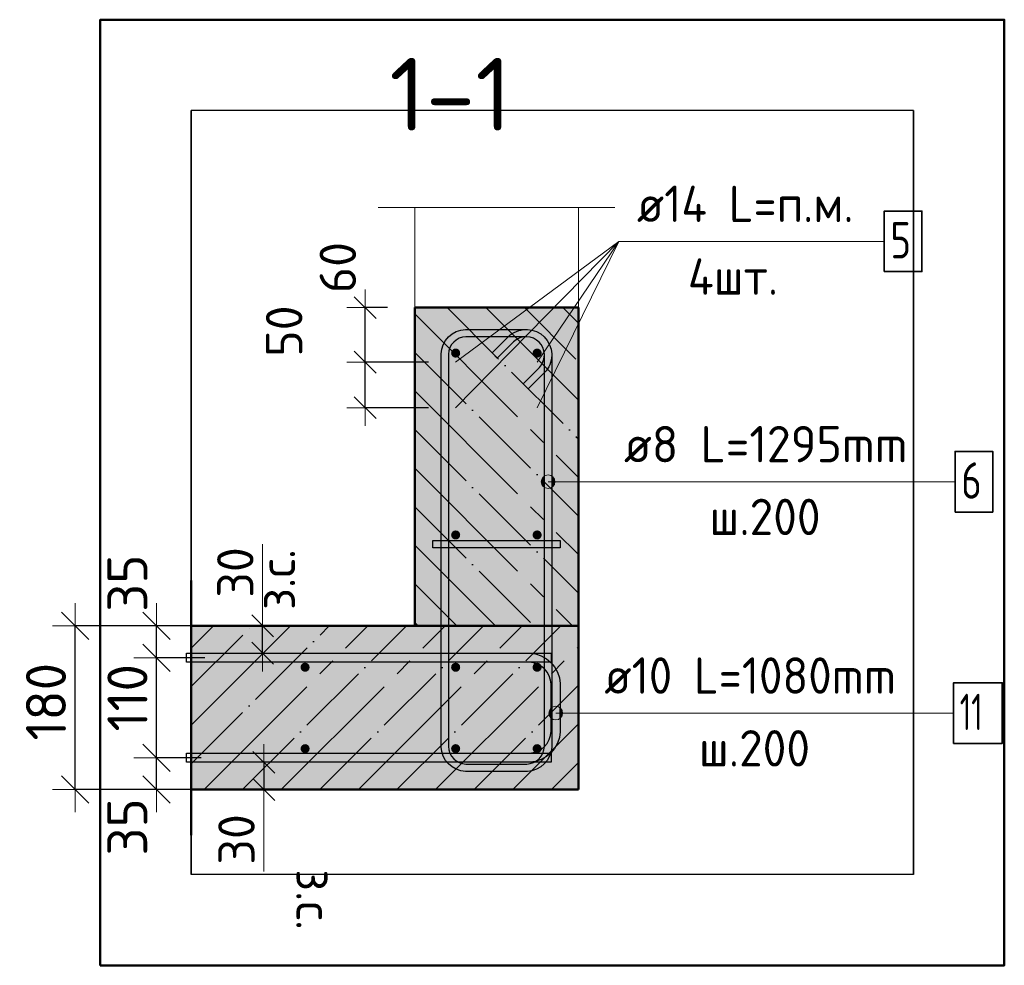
# Model space of a CAD drawing. Header units: millimetres. Extents: x -19950 to 69837, y -2757 to 40090.
# Tile 113 of 136: x 43714 to 44796, y 27943 to 28983. Entities that reach past the tile are written whole.
import ezdxf

# ---------------------------------------------------------------- set-up
doc = ezdxf.new("R2010")
doc.units = ezdxf.units.MM
doc.header["$PDMODE"] = 65
doc.linetypes.add('______11', pattern=[100, 80, -10, 0, -10])
doc.linetypes.add('______5', pattern=[220, 160, -20, 20, -20])
for name, color, linetype, lineweight in [('Standard', 7, 'Continuous', 25), ('Арм.стержн. Арматура края', 96, 'Continuous', 35), ('Арм.стержн. вертикальными 1', 22, 'Continuous', 35), ('Арм.стержн. Доп. арматура', 180, 'Continuous', 35), ('Арм.стержн. Хомут', 240, 'Continuous', 35), ('Арм.стержн.горизонт. 1', 180, 'Continuous', 35), ('Размерная линия_ общее', 7, 'Continuous', 13), ('Размерная линия_ общее_1', 7, 'Continuous', 13)]:
    doc.layers.add(name, color=color, linetype=linetype, lineweight=lineweight)
doc.layers.add('Арм.стержн.Стяжки', color=7, linetype='Continuous', lineweight=35, true_color=0x501e0f)
doc.styles.add('ISOCPEUR', font='ISOCPEUR')
doc.dimstyles.new('DIMSTYLE_18', dxfattribs={"dimtxt": 40, "dimasz": 40, "dimexe": 0, "dimexo": 0, "dimgap": 20, "dimtad": 2, "dimdec": 0, "dimrnd": 5, "dimzin": 12, "dimdsep": 46, "dimtxsty": 'ISOCPEUR', "dimblk1": 'ALL_ML_STRICH', "dimblk2": 'ALL_ML_STRICH', "dimsah": 1, "dimcen": 0, "dimclrd": 7, "dimclre": 256, "dimclrt": 7, "dimadec": 0, "dimazin": 0, "dimtfac": 1, "dimtdec": 0, "dimtix": 1, "dimtmove": 2, "dimatfit": 3, "dimfxl": 0, "dimtvp": 1.2, "dimtzin": 0, "dimlwd": 0, "dimlwe": -3, "dimarcsym": 0})
doc.dimstyles.new('DIMSTYLE_19', dxfattribs={"dimtxt": 40, "dimasz": 40, "dimexe": 0, "dimexo": 0, "dimgap": 20, "dimtad": 2, "dimdec": 0, "dimrnd": 5, "dimzin": 12, "dimdsep": 46, "dimtxsty": 'ISOCPEUR', "dimblk1": 'ALL_ML_STRICH', "dimblk2": 'ALL_ML_STRICH', "dimsah": 1, "dimcen": 0, "dimclrd": 7, "dimclre": 256, "dimclrt": 7, "dimadec": 0, "dimazin": 0, "dimtfac": 1, "dimtdec": 0, "dimtix": 1, "dimtmove": 2, "dimatfit": 3, "dimfxl": 0, "dimtvp": 1.2, "dimtzin": 0, "dimlwd": 0, "dimlwe": -3, "dimarcsym": 0})
doc.dimstyles.new('DIMSTYLE_3', dxfattribs={"dimtxt": 40, "dimasz": 40, "dimexe": 0, "dimexo": 0.001, "dimgap": 20, "dimtad": 2, "dimdec": 0, "dimrnd": 5, "dimzin": 12, "dimdsep": 46, "dimtxsty": 'ISOCPEUR', "dimblk1": 'ALL_ML_STRICH', "dimblk2": 'ALL_ML_STRICH', "dimsah": 1, "dimcen": 0, "dimse1": 1, "dimse2": 1, "dimclrd": 7, "dimclre": 256, "dimclrt": 7, "dimadec": 0, "dimazin": 0, "dimtfac": 1, "dimtdec": 0, "dimtix": 1, "dimtmove": 2, "dimatfit": 3, "dimfxl": 0, "dimtvp": 1.2, "dimtzin": 0, "dimlwd": 0, "dimlwe": -3, "dimarcsym": 0})
doc.dimstyles.new('DIMSTYLE_5', dxfattribs={"dimtxt": 44, "dimasz": 50, "dimexe": 0, "dimexo": 0, "dimgap": 22, "dimtad": 2, "dimdec": 0, "dimrnd": 5, "dimzin": 12, "dimdsep": 46, "dimtxsty": 'ISOCPEUR', "dimblk1": 'ALL_ML_STRICH', "dimblk2": 'ALL_ML_STRICH', "dimsah": 1, "dimcen": 0, "dimclrd": 7, "dimclre": 256, "dimclrt": 7, "dimadec": 0, "dimazin": 0, "dimtfac": 1, "dimtdec": 0, "dimtix": 1, "dimtmove": 2, "dimatfit": 3, "dimfxl": 0, "dimtvp": 1.2, "dimtzin": 0, "dimlwd": 0, "dimlwe": -3, "dimarcsym": 0})
doc.dimstyles.new('DIMSTYLE_7', dxfattribs={"dimtxt": 44, "dimasz": 50, "dimexe": 0, "dimexo": 0, "dimgap": 22, "dimtad": 2, "dimdec": 0, "dimrnd": 5, "dimzin": 12, "dimdsep": 46, "dimtxsty": 'ISOCPEUR', "dimblk1": 'ALL_ML_STRICH', "dimblk2": 'ALL_ML_STRICH', "dimsah": 1, "dimcen": 0, "dimclrd": 7, "dimclre": 256, "dimclrt": 7, "dimadec": 0, "dimazin": 0, "dimtfac": 1, "dimtdec": 0, "dimtix": 1, "dimtmove": 2, "dimatfit": 3, "dimfxl": 0, "dimtzin": 0, "dimlwd": 0, "dimlwe": -3, "dimarcsym": 0})

# ---------------------------------------------------------------- blocks, each defined once
blk = doc.blocks.new('ALL_ML_STRICH')
at = {"color": 0, "linetype": 'ByBlock', "lineweight": -2}
for p, q in [((0, -0.5), (0, 0.5)), ((-0.3, -0.3), (0.3, 0.3)), ((-1, 0), (0.5, 0))]:
    blk.add_line(p, q, dxfattribs=at)
blk = doc.blocks.new('*D349')
at = {"layer": 'DEFPOINTS', "color": 7, "linetype": 'Continuous', "lineweight": 13, "transparency": 33554687}
for p in [(43933.7, 28170.9), (43864.6, 28135.9), (43951.7, 28135.9)]:
    blk.add_point(p, dxfattribs=at)
at = {"layer": 'Размерная линия_ общее', "color": 253, "linetype": 'Continuous', "lineweight": -2, "true_color": 0xa0a0a0, "transparency": 33554687}
for p, q in [((43913.7, 28170.9), (43864.6, 28170.9)), ((43931.7, 28135.9), (43864.6, 28135.9))]:
    blk.add_line(p, q, dxfattribs=at)
at = {"layer": 'Размерная линия_ общее', "color": 7, "linetype": 'Continuous', "lineweight": -2, "transparency": 33554687}
blk.add_line((43864.6, 28135.9), (43864.6, 28170.9), dxfattribs=at)
at = {"layer": 'Размерная линия_ общее', "color": 7, "linetype": 'Continuous', "lineweight": 13, "transparency": 33554687, "xscale": 50, "yscale": 50, "zscale": 50}
for p, rotation in [((43864.6, 28170.9), 90), ((43864.6, 28135.9), 270)]:
    blk.add_blockref('ALL_ML_STRICH', p, dxfattribs=dict(at, rotation=rotation))
at = {"layer": 'Размерная линия_ общее', "color": 7, "linetype": 'Continuous', "lineweight": 13, "transparency": 33554687, "insert": (43832.5, 28094.8), "char_height": 44, "width": 88, "attachment_point": 5, "rotation": 90, "style": 'ISOCPEUR'}
blk.add_mtext('\\A1;{35}', dxfattribs=at)
blk = doc.blocks.new('*D350')
at = {"layer": 'DEFPOINTS', "color": 7, "linetype": 'Continuous', "lineweight": 13, "transparency": 33554687}
for p in [(43937.8, 28280.9), (43864.6, 28170.9), (43933.7, 28170.9)]:
    blk.add_point(p, dxfattribs=at)
at = {"layer": 'Размерная линия_ общее', "color": 253, "linetype": 'Continuous', "lineweight": -2, "true_color": 0xa0a0a0, "transparency": 33554687}
for p, q in [((43917.8, 28280.9), (43864.6, 28280.9)), ((43913.7, 28170.9), (43864.6, 28170.9))]:
    blk.add_line(p, q, dxfattribs=at)
at = {"layer": 'Размерная линия_ общее', "color": 7, "linetype": 'Continuous', "lineweight": -2, "transparency": 33554687}
blk.add_line((43864.6, 28170.9), (43864.6, 28280.9), dxfattribs=at)
at = {"layer": 'Размерная линия_ общее', "color": 7, "linetype": 'Continuous', "lineweight": 13, "transparency": 33554687, "xscale": 50, "yscale": 50, "zscale": 50}
for p, rotation in [((43864.6, 28280.9), 90), ((43864.6, 28170.9), 270)]:
    blk.add_blockref('ALL_ML_STRICH', p, dxfattribs=dict(at, rotation=rotation))
at = {"layer": 'Размерная линия_ общее', "color": 7, "linetype": 'Continuous', "lineweight": 13, "transparency": 33554687, "insert": (43832.6, 28236.9), "char_height": 44, "width": 132, "attachment_point": 5, "rotation": 90, "style": 'ISOCPEUR'}
blk.add_mtext('\\A1;{110}', dxfattribs=at)
blk = doc.blocks.new('*D351')
at = {"layer": 'DEFPOINTS', "color": 7, "linetype": 'Continuous', "lineweight": 13, "transparency": 33554687}
for p in [(43943.7, 28315.9), (43864.6, 28280.9), (43937.8, 28280.9)]:
    blk.add_point(p, dxfattribs=at)
at = {"layer": 'Размерная линия_ общее', "color": 253, "linetype": 'Continuous', "lineweight": -2, "true_color": 0xa0a0a0, "transparency": 33554687}
for p, q in [((43923.7, 28315.9), (43864.6, 28315.9)), ((43917.8, 28280.9), (43864.6, 28280.9))]:
    blk.add_line(p, q, dxfattribs=at)
at = {"layer": 'Размерная линия_ общее', "color": 7, "linetype": 'Continuous', "lineweight": -2, "transparency": 33554687}
blk.add_line((43864.6, 28280.9), (43864.6, 28315.9), dxfattribs=at)
at = {"layer": 'Размерная линия_ общее', "color": 7, "linetype": 'Continuous', "lineweight": 13, "transparency": 33554687, "xscale": 50, "yscale": 50, "zscale": 50}
for p, rotation in [((43864.6, 28315.9), 90), ((43864.6, 28280.9), 270)]:
    blk.add_blockref('ALL_ML_STRICH', p, dxfattribs=dict(at, rotation=rotation))
at = {"layer": 'Размерная линия_ общее', "color": 7, "linetype": 'Continuous', "lineweight": 13, "transparency": 33554687, "insert": (43832.6, 28362.9), "char_height": 44, "width": 88, "attachment_point": 5, "rotation": 90, "style": 'ISOCPEUR'}
blk.add_mtext('\\A1;{35}', dxfattribs=at)
blk = doc.blocks.new('*D352')
at = {"layer": 'DEFPOINTS', "color": 7, "linetype": 'Continuous', "lineweight": 13, "transparency": 33554687}
for p in [(43938.2, 28315.9), (43775.1, 28135.9), (43931.7, 28135.9)]:
    blk.add_point(p, dxfattribs=at)
at = {"layer": 'Размерная линия_ общее', "color": 253, "linetype": 'Continuous', "lineweight": -2, "true_color": 0xa0a0a0, "transparency": 33554687}
for p, q in [((43918.2, 28315.9), (43775.1, 28315.9)), ((43911.7, 28135.9), (43775.1, 28135.9))]:
    blk.add_line(p, q, dxfattribs=at)
at = {"layer": 'Размерная линия_ общее', "color": 7, "linetype": 'Continuous', "lineweight": -2, "transparency": 33554687}
blk.add_line((43775.1, 28135.9), (43775.1, 28315.9), dxfattribs=at)
at = {"layer": 'Размерная линия_ общее', "color": 7, "linetype": 'Continuous', "lineweight": 13, "transparency": 33554687, "xscale": 50, "yscale": 50, "zscale": 50}
for p, rotation in [((43775.1, 28315.9), 90), ((43775.1, 28135.9), 270)]:
    blk.add_blockref('ALL_ML_STRICH', p, dxfattribs=dict(at, rotation=rotation))
at = {"layer": 'Размерная линия_ общее', "color": 7, "linetype": 'Continuous', "lineweight": 13, "transparency": 33554687, "insert": (43743.1, 28232.5), "char_height": 44, "width": 132, "attachment_point": 5, "rotation": 90, "style": 'ISOCPEUR'}
blk.add_mtext('\\A1;{180}', dxfattribs=at)
blk = doc.blocks.new('*D353')
at = {"layer": 'DEFPOINTS', "color": 7, "linetype": 'Continuous', "lineweight": 13, "transparency": 33554687}
for p in [(43973.8, 28165.9), (43982.5, 28165.9), (43973.8, 28135.9)]:
    blk.add_point(p, dxfattribs=at)
at = {"layer": 'Размерная линия_ общее_1', "color": 7, "linetype": 'Continuous', "lineweight": -2, "transparency": 33554687}
blk.add_line((43982.5, 28165.9), (43982.5, 28135.9), dxfattribs=at)
at = {"layer": 'Размерная линия_ общее_1', "color": 7, "linetype": 'Continuous', "lineweight": 13, "transparency": 33554687, "xscale": 40, "yscale": 40, "zscale": 40}
for p, rotation in [((43982.5, 28165.9), 90), ((43982.5, 28135.9), 270)]:
    blk.add_blockref('ALL_ML_STRICH', p, dxfattribs=dict(at, rotation=rotation))
at = {"layer": 'Размерная линия_ общее_1', "color": 7, "linetype": 'Continuous', "lineweight": 13, "transparency": 33554687, "insert": (43952.5, 28081.1), "char_height": 40, "width": 80, "attachment_point": 5, "rotation": 90, "style": 'ISOCPEUR'}
blk.add_mtext('\\A1;{30}', dxfattribs=at)
at = {"layer": 'Размерная линия_ общее_1', "color": 7, "linetype": 'Continuous', "lineweight": 13, "transparency": 33554687, "insert": (44058.3, 28048.3), "char_height": 40, "width": 2, "attachment_point": 1, "rotation": 270, "line_spacing_factor": 0.60241, "style": 'ISOCPEUR'}
blk.add_mtext('з.с.', dxfattribs=at)
blk = doc.blocks.new('*D354')
at = {"layer": 'DEFPOINTS', "color": 7, "linetype": 'Continuous', "lineweight": 13, "transparency": 33554687}
for p in [(43972.5, 28315.9), (43972.5, 28285.9), (43981.2, 28285.9)]:
    blk.add_point(p, dxfattribs=at)
at = {"layer": 'Размерная линия_ общее_1', "color": 7, "linetype": 'Continuous', "lineweight": -2, "transparency": 33554687}
blk.add_line((43981.2, 28285.9), (43981.2, 28315.9), dxfattribs=at)
at = {"layer": 'Размерная линия_ общее_1', "color": 7, "linetype": 'Continuous', "lineweight": 13, "transparency": 33554687, "xscale": 40, "yscale": 40, "zscale": 40}
for p, rotation in [((43981.2, 28315.9), 90), ((43981.2, 28285.9), 270)]:
    blk.add_blockref('ALL_ML_STRICH', p, dxfattribs=dict(at, rotation=rotation))
at = {"layer": 'Размерная линия_ общее_1', "color": 7, "linetype": 'Continuous', "lineweight": 13, "transparency": 33554687, "insert": (43976.9, 28333.5), "char_height": 40, "width": 2, "attachment_point": 1, "rotation": 90, "line_spacing_factor": 0.60241, "style": 'ISOCPEUR'}
blk.add_mtext('з.с.', dxfattribs=at)
at = {"layer": 'Размерная линия_ общее_1', "color": 7, "linetype": 'Continuous', "lineweight": 13, "transparency": 33554687, "insert": (43951.2, 28374.7), "char_height": 40, "width": 80, "attachment_point": 5, "rotation": 90, "style": 'ISOCPEUR'}
blk.add_mtext('\\A1;{30}', dxfattribs=at)
blk = doc.blocks.new('*D446')
at = {"layer": 'DEFPOINTS', "color": 7, "linetype": 'Continuous', "lineweight": 13, "transparency": 33554687}
for p in [(44193.4, 28605.9), (44093.9, 28555.9), (44193.4, 28555.9)]:
    blk.add_point(p, dxfattribs=at)
at = {"layer": 'Размерная линия_ общее_1', "color": 253, "linetype": 'Continuous', "lineweight": -2, "true_color": 0xa0a0a0, "transparency": 33554687}
for p, q in [((44163.4, 28605.9), (44093.9, 28605.9)), ((44163.4, 28555.9), (44093.9, 28555.9))]:
    blk.add_line(p, q, dxfattribs=at)
at = {"layer": 'Размерная линия_ общее_1', "color": 7, "linetype": 'Continuous', "lineweight": -2, "transparency": 33554687}
blk.add_line((44093.9, 28555.9), (44093.9, 28605.9), dxfattribs=at)
at = {"layer": 'Размерная линия_ общее_1', "color": 7, "linetype": 'Continuous', "lineweight": 13, "transparency": 33554687, "xscale": 40, "yscale": 40, "zscale": 40}
for p, rotation in [((44093.9, 28605.9), 90), ((44093.9, 28555.9), 270)]:
    blk.add_blockref('ALL_ML_STRICH', p, dxfattribs=dict(at, rotation=rotation))
at = {"layer": 'Размерная линия_ общее_1', "color": 7, "linetype": 'Continuous', "lineweight": 13, "transparency": 33554687, "insert": (44004.9, 28640.1), "char_height": 40, "width": 80, "attachment_point": 5, "rotation": 90, "style": 'ISOCPEUR'}
blk.add_mtext('\\A1;{50}', dxfattribs=at)
blk = doc.blocks.new('*D447')
at = {"layer": 'DEFPOINTS', "color": 7, "linetype": 'Continuous', "lineweight": 13, "transparency": 33554687}
for p in [(44148.4, 28665.9), (44093.9, 28605.9), (44193.4, 28605.9)]:
    blk.add_point(p, dxfattribs=at)
at = {"layer": 'Размерная линия_ общее_1', "color": 253, "linetype": 'Continuous', "lineweight": -2, "true_color": 0xa0a0a0, "transparency": 33554687}
for p, q in [((44118.4, 28665.9), (44093.9, 28665.9)), ((44163.4, 28605.9), (44093.9, 28605.9))]:
    blk.add_line(p, q, dxfattribs=at)
at = {"layer": 'Размерная линия_ общее_1', "color": 7, "linetype": 'Continuous', "lineweight": -2, "transparency": 33554687}
blk.add_line((44093.9, 28605.9), (44093.9, 28665.9), dxfattribs=at)
at = {"layer": 'Размерная линия_ общее_1', "color": 7, "linetype": 'Continuous', "lineweight": 13, "transparency": 33554687, "xscale": 40, "yscale": 40, "zscale": 40}
for p, rotation in [((44093.9, 28665.9), 90), ((44093.9, 28605.9), 270)]:
    blk.add_blockref('ALL_ML_STRICH', p, dxfattribs=dict(at, rotation=rotation))
at = {"layer": 'Размерная линия_ общее_1', "color": 7, "linetype": 'Continuous', "lineweight": 13, "transparency": 33554687, "insert": (44063.9, 28710), "char_height": 40, "width": 80, "attachment_point": 5, "rotation": 90, "style": 'ISOCPEUR'}
blk.add_mtext('\\A1;{60}', dxfattribs=at)

msp = doc.modelspace()

# ---------------------------------------------------------------- hatches: boundary and pattern name
at = {"layer": 'Standard', "linetype": 'Continuous', "lineweight": -3, "transparency": 33554687}
for points in [[(44148.4, 28315.9), (44328.4, 28315.9), (44328.4, 28665.9), (44148.4, 28665.9)], [(44328.4, 28135.9), (44328.4, 28315.9), (43902.7, 28315.9), (43902.7, 28135.9)]]:
    msp.add_hatch(color=7, dxfattribs=at).paths.add_polyline_path(points)
at = {"layer": 'Арм.стержн. Арматура края', "linetype": 'Continuous', "lineweight": 13, "transparency": 33554687}
for points in [[(44299.7, 28213.5), (44299.7, 28226.4), (44297, 28223.7)], [(44303.4, 28212.5), (44303.4, 28227.5), (44299.7, 28226.4)], [(44303.4, 28212.5), (44299.7, 28226.4), (44299.7, 28213.5)], [(44307.2, 28213.5), (44307.2, 28226.4), (44303.4, 28227.5)], [(44307.2, 28213.5), (44303.4, 28227.5), (44303.4, 28212.5)], [(44309.9, 28216.2), (44309.9, 28223.7), (44307.2, 28226.4)], [(44309.9, 28216.2), (44307.2, 28226.4), (44307.2, 28213.5)], [(44297, 28216.2), (44297, 28223.7), (44295.9, 28220)], [(44299.7, 28213.5), (44297, 28223.7), (44297, 28216.2)], [(44309.9, 28223.7), (44309.9, 28216.2), (44310.9, 28220)]]:
    msp.add_hatch(color=7, dxfattribs=at).paths.add_polyline_path(points)
at = {"layer": 'Арм.стержн. вертикальными 1', "linetype": 'Continuous', "lineweight": 50, "transparency": 33554687}
for points in [[(44198.4, 28615.9), (44198, 28617.8), (44197, 28619.5), (44195.3, 28620.6), (44193.4, 28620.9), (44191.5, 28620.6), (44189.9, 28619.5), (44188.8, 28617.8), (44188.4, 28615.9), (44188.8, 28614), (44189.9, 28612.4), (44191.5, 28611.3), (44193.4, 28610.9), (44195.3, 28611.3), (44197, 28612.4), (44198, 28614)], [(44288, 28615.9), (44287.6, 28617.8), (44286.5, 28619.5), (44284.9, 28620.6), (44283, 28620.9), (44281, 28620.6), (44279.4, 28619.5), (44278.3, 28617.8), (44278, 28615.9), (44278.3, 28614), (44279.4, 28612.4), (44281, 28611.3), (44283, 28610.9), (44284.9, 28611.3), (44286.5, 28612.4), (44287.6, 28614)], [(44198.4, 28415.9), (44198, 28417.8), (44197, 28419.5), (44195.3, 28420.6), (44193.4, 28420.9), (44191.5, 28420.6), (44189.9, 28419.5), (44188.8, 28417.8), (44188.4, 28415.9), (44188.8, 28414), (44189.9, 28412.4), (44191.5, 28411.3), (44193.4, 28410.9), (44195.3, 28411.3), (44197, 28412.4), (44198, 28414)], [(44288, 28415.9), (44287.6, 28417.8), (44286.5, 28419.5), (44284.9, 28420.6), (44283, 28420.9), (44281, 28420.6), (44279.4, 28419.5), (44278.3, 28417.8), (44278, 28415.9), (44278.3, 28414), (44279.4, 28412.4), (44281, 28411.3), (44283, 28410.9), (44284.9, 28411.3), (44286.5, 28412.4), (44287.6, 28414)], [(44032.9, 28270.4), (44032.5, 28272.4), (44031.5, 28274), (44029.8, 28275.1), (44027.9, 28275.4), (44026, 28275.1), (44024.4, 28274), (44023.3, 28272.4), (44022.9, 28270.4), (44023.3, 28268.5), (44024.4, 28266.9), (44026, 28265.8), (44027.9, 28265.4), (44029.8, 28265.8), (44031.5, 28266.9), (44032.5, 28268.5)], [(44198.4, 28270.4), (44198, 28272.4), (44197, 28274), (44195.3, 28275.1), (44193.4, 28275.4), (44191.5, 28275.1), (44189.9, 28274), (44188.8, 28272.4), (44188.4, 28270.4), (44188.8, 28268.5), (44189.9, 28266.9), (44191.5, 28265.8), (44193.4, 28265.4), (44195.3, 28265.8), (44197, 28266.9), (44198, 28268.5)], [(44288, 28270.4), (44287.6, 28272.4), (44286.5, 28274), (44284.9, 28275.1), (44283, 28275.4), (44281, 28275.1), (44279.4, 28274), (44278.3, 28272.4), (44278, 28270.4), (44278.3, 28268.5), (44279.4, 28266.9), (44281, 28265.8), (44283, 28265.4), (44284.9, 28265.8), (44286.5, 28266.9), (44287.6, 28268.5)], [(44032.9, 28180.9), (44032.5, 28182.8), (44031.5, 28184.4), (44029.8, 28185.5), (44027.9, 28185.9), (44026, 28185.5), (44024.4, 28184.4), (44023.3, 28182.8), (44022.9, 28180.9), (44023.3, 28179), (44024.4, 28177.4), (44026, 28176.3), (44027.9, 28175.9), (44029.8, 28176.3), (44031.5, 28177.4), (44032.5, 28179)], [(44198.4, 28180.9), (44198, 28182.8), (44197, 28184.4), (44195.3, 28185.5), (44193.4, 28185.9), (44191.5, 28185.5), (44189.9, 28184.4), (44188.8, 28182.8), (44188.4, 28180.9), (44188.8, 28179), (44189.9, 28177.4), (44191.5, 28176.3), (44193.4, 28175.9), (44195.3, 28176.3), (44197, 28177.4), (44198, 28179)], [(44288, 28180.9), (44287.6, 28182.8), (44286.5, 28184.4), (44284.9, 28185.5), (44283, 28185.9), (44281, 28185.5), (44279.4, 28184.4), (44278.3, 28182.8), (44278, 28180.9), (44278.3, 28179), (44279.4, 28177.4), (44281, 28176.3), (44283, 28175.9), (44284.9, 28176.3), (44286.5, 28177.4), (44287.6, 28179)]]:
    msp.add_hatch(color=4, dxfattribs=at).paths.add_polyline_path(points)
at = {"layer": 'Арм.стержн. Доп. арматура', "linetype": 'Continuous', "lineweight": 50, "transparency": 33554687}
for points in [[(44200.4, 28605.9), (44199.9, 28608.6), (44198.4, 28610.9), (44196.1, 28612.4), (44193.4, 28612.9), (44190.7, 28612.4), (44188.5, 28610.9), (44187, 28608.6), (44186.4, 28605.9), (44187, 28603.3), (44188.5, 28601), (44190.7, 28599.5), (44193.4, 28598.9), (44196.1, 28599.5), (44198.4, 28601), (44199.9, 28603.3)], [(44290, 28605.9), (44289.4, 28608.6), (44287.9, 28610.9), (44285.6, 28612.4), (44283, 28612.9), (44280.3, 28612.4), (44278, 28610.9), (44276.5, 28608.6), (44276, 28605.9), (44276.5, 28603.3), (44278, 28601), (44280.3, 28599.5), (44283, 28598.9), (44285.6, 28599.5), (44287.9, 28601), (44289.4, 28603.3)], [(44200.4, 28555.9), (44199.9, 28558.6), (44198.4, 28560.9), (44196.1, 28562.4), (44193.4, 28562.9), (44190.7, 28562.4), (44188.5, 28560.9), (44187, 28558.6), (44186.4, 28555.9), (44187, 28553.3), (44188.5, 28551), (44190.7, 28549.5), (44193.4, 28548.9), (44196.1, 28549.5), (44198.4, 28551), (44199.9, 28553.3)], [(44290, 28555.9), (44289.4, 28558.6), (44287.9, 28560.9), (44285.6, 28562.4), (44283, 28562.9), (44280.3, 28562.4), (44278, 28560.9), (44276.5, 28558.6), (44276, 28555.9), (44276.5, 28553.3), (44278, 28551), (44280.3, 28549.5), (44283, 28548.9), (44285.6, 28549.5), (44287.9, 28551), (44289.4, 28553.3)]]:
    msp.add_hatch(color=7, dxfattribs=at).paths.add_polyline_path(points)
at = {"layer": 'Арм.стержн. Хомут', "linetype": 'Continuous', "lineweight": 13, "transparency": 33554687}
for points in [[(44288.5, 28470.7), (44288.5, 28478.2), (44287.5, 28474.5)], [(44291.2, 28468), (44291.2, 28480.9), (44288.5, 28478.2)], [(44291.2, 28468), (44288.5, 28478.2), (44288.5, 28470.7)], [(44295, 28467), (44295, 28482), (44291.2, 28480.9)], [(44295, 28467), (44291.2, 28480.9), (44291.2, 28468)], [(44298.7, 28468), (44298.7, 28480.9), (44295, 28482)], [(44298.7, 28468), (44295, 28482), (44295, 28467)], [(44301.4, 28470.7), (44301.4, 28478.2), (44298.7, 28480.9)], [(44301.4, 28470.7), (44298.7, 28480.9), (44298.7, 28468)], [(44301.4, 28478.2), (44301.4, 28470.7), (44302.5, 28474.5)]]:
    msp.add_hatch(color=7, dxfattribs=at).paths.add_polyline_path(points)

# ---------------------------------------------------------------- linework, layer by layer
at = {"layer": 'Standard', "color": 52, "linetype": 'Continuous', "lineweight": -3, "transparency": 33554687}
for p, q in [((44696.5, 28882.6), (43902.7, 28882.6)), ((44696.5, 28882.6), (43902.7, 28882.6)), ((43902.7, 28882.6), (43902.7, 28042.6)), ((43902.7, 28042.6), (43902.7, 28882.6)), ((44696.5, 28882.6), (44696.5, 28042.6)), ((44696.5, 28042.6), (44696.5, 28882.6)), ((44696.5, 28042.6), (43902.7, 28042.6)), ((44696.5, 28042.6), (43902.7, 28042.6))]:
    msp.add_line(p, q, dxfattribs=at)
at = {"layer": 'Standard', "color": 7, "linetype": 'Continuous', "lineweight": 13, "transparency": 33554687}
for p, q in [((44108.4, 28775.9), (44368.4, 28775.9)), ((43981.2, 28315.9), (43981.2, 28405.9)), ((43982.5, 28135.9), (43982.5, 28045.9))]:
    msp.add_line(p, q, dxfattribs=at)
at = {"layer": 'Standard', "color": 7, "linetype": 'Continuous', "lineweight": 50, "transparency": 33554687}
for p, q in [((44148.4, 28665.9), (44148.4, 28315.9)), ((44328.4, 28665.9), (44148.4, 28665.9)), ((44328.4, 28315.9), (44328.4, 28665.9)), ((43902.7, 28085.9), (43902.7, 28365.9)), ((44148.4, 28315.9), (43902.7, 28315.9)), ((44328.4, 28315.9), (44148.4, 28315.9)), ((44148.4, 28315.9), (44328.4, 28315.9)), ((44328.4, 28135.9), (44328.4, 28315.9)), ((43902.7, 28135.9), (44328.4, 28135.9))]:
    msp.add_line(p, q, dxfattribs=at)
at = {"layer": 'Standard', "color": 7, "linetype": '______5', "lineweight": -3, "transparency": 33554687}
for p, q in [((44148.4, 28659.1), (44328.4, 28479.1)), ((44226.5, 28665.9), (44328.4, 28564)), ((44311.3, 28665.9), (44328.4, 28648.8)), ((44148.4, 28574.3), (44328.4, 28394.3)), ((44148.4, 28489.4), (44321.9, 28315.9)), ((44148.4, 28404.6), (44237.1, 28315.9)), ((43902.7, 28291.6), (43927.1, 28315.9)), ((43902.7, 28206.7), (44011.9, 28315.9)), ((43916.8, 28135.9), (44096.8, 28315.9)), ((44001.7, 28135.9), (44181.7, 28315.9)), ((44086.5, 28135.9), (44266.5, 28315.9)), ((44148.4, 28319.7), (44152.2, 28315.9)), ((44171.4, 28135.9), (44328.4, 28293)), ((44256.2, 28135.9), (44328.4, 28208.1))]:
    msp.add_line(p, q, dxfattribs=at)
at = {"layer": 'Standard', "color": 7, "linetype": '______11', "lineweight": -3, "transparency": 33554687}
for p, q in [((44184.1, 28665.9), (44328.4, 28521.6)), ((44268.9, 28665.9), (44328.4, 28606.4)), ((44148.4, 28616.7), (44328.4, 28436.7)), ((44148.4, 28531.9), (44328.4, 28351.9)), ((44148.4, 28447), (44279.5, 28315.9)), ((44148.4, 28362.2), (44194.6, 28315.9)), ((43902.7, 28249.2), (43969.5, 28315.9)), ((43902.7, 28164.3), (44054.4, 28315.9)), ((43959.2, 28135.9), (44139.2, 28315.9)), ((44044.1, 28135.9), (44224.1, 28315.9)), ((44128.9, 28135.9), (44308.9, 28315.9)), ((44213.8, 28135.9), (44328.4, 28250.6)), ((44298.6, 28135.9), (44328.4, 28165.7))]:
    msp.add_line(p, q, dxfattribs=at)
at = {"layer": 'Standard', "color": 7, "linetype": 'Continuous', "lineweight": 50, "transparency": 33554687}
msp.add_lwpolyline([(43802.7, 27942.6), (44796.5, 27942.6), (44796.5, 28982.6), (43802.7, 28982.6), (43802.7, 27942.6)], dxfattribs=at)
at = {"layer": 'Standard', "color": 7, "linetype": 'Continuous', "lineweight": 13, "transparency": 33554687}
msp.add_lwpolyline([(44328.4, 28665.9), (44148.4, 28665.9), (44148.4, 28775.9), (44328.4, 28775.9), (44328.4, 28665.9)], close=True, dxfattribs=at)
at = {"layer": 'Арм.стержн. Арматура края', "color": 7, "linetype": 'Continuous', "lineweight": 13, "transparency": 33554687}
for p, q in [((44303.4, 28227.5), (44303.4, 28227.5)), ((44295.9, 28220), (44295.9, 28220)), ((44336.8, 28220), (44303.4, 28220)), ((44310.9, 28220), (44310.9, 28220)), ((44336.8, 28220), (44740.8, 28220)), ((44303.4, 28212.5), (44303.4, 28212.5))]:
    msp.add_line(p, q, dxfattribs=at)
at = {"layer": 'Арм.стержн. Арматура края', "color": 4, "linetype": 'Continuous', "lineweight": 25, "transparency": 33554687}
msp.add_lwpolyline([(43897.7, 28175.9), (44274.4, 28175.9), (44278.9, 28176.6), (44283.5, 28178.1), (44287.7, 28180.4), (44291.1, 28183.3), (44293.9, 28186.7), (44296.3, 28190.9), (44297.8, 28195.5), (44298.4, 28200), (44298.4, 28251.9), (44297.8, 28256.4), (44296.3, 28261), (44293.9, 28265.2), (44291.1, 28268.6), (44287.7, 28271.4), (44283.5, 28273.8), (44278.9, 28275.3), (44274.4, 28275.9), (43897.7, 28275.9), (43897.7, 28285.9), (44275.1, 28285.9), (44281.2, 28285.1), (44287.5, 28283), (44293.4, 28279.7), (44298.2, 28275.7), (44302.2, 28270.9), (44305.5, 28265), (44307.6, 28258.7), (44308.4, 28252.6), (44308.4, 28199.3), (44307.6, 28193.2), (44305.5, 28186.8), (44302.2, 28181), (44298.2, 28176.2), (44293.4, 28172.2), (44287.5, 28168.9), (44281.2, 28166.8), (44275.1, 28165.9), (43897.7, 28165.9), (43897.7, 28175.9)], dxfattribs=at)
at = {"layer": 'Арм.стержн. Арматура края', "color": 7, "linetype": 'Continuous', "lineweight": 35, "transparency": 33554687}
msp.add_lwpolyline([(44740.8, 28186.6), (44794.2, 28186.6), (44794.2, 28253.3), (44740.8, 28253.3), (44740.8, 28186.6)], dxfattribs=at)
at = {"layer": 'Арм.стержн. Арматура края', "color": 7, "linetype": 'Continuous', "lineweight": 13, "transparency": 33554687}
msp.add_circle((44303.4, 28220), 7.5, dxfattribs=at)
at = {"layer": 'Арм.стержн. Доп. арматура', "color": 7, "linetype": 'Continuous', "lineweight": 13, "transparency": 33554687}
for q in [(44193.4, 28555.9), (44193.4, 28605.9), (44283, 28605.9), (44283, 28555.9), (44664.6, 28738.8)]:
    msp.add_line((44372.6, 28738.8), q, dxfattribs=at)
at = {"layer": 'Арм.стержн. Доп. арматура', "color": 7, "linetype": 'Continuous', "lineweight": 35, "transparency": 33554687}
msp.add_lwpolyline([(44664.6, 28705.5), (44705.9, 28705.5), (44705.9, 28772.1), (44664.6, 28772.1), (44664.6, 28705.5)], dxfattribs=at)
at = {"layer": 'Арм.стержн. Хомут', "color": 7, "linetype": 'Continuous', "lineweight": 13, "transparency": 33554687}
for p, q in [((44295, 28482), (44295, 28482)), ((44287.5, 28474.5), (44287.5, 28474.5)), ((44358.4, 28474.5), (44295, 28474.5)), ((44295, 28467), (44295, 28467)), ((44302.5, 28474.5), (44302.5, 28474.5)), ((44358.4, 28474.5), (44742.4, 28474.5))]:
    msp.add_line(p, q, dxfattribs=at)
at = {"layer": 'Арм.стержн. Хомут', "color": 40, "linetype": 'Continuous', "lineweight": 25, "transparency": 33554687}
msp.add_lwpolyline([(44267.5, 28582.2), (44285.4, 28600.1), (44286.6, 28601.5), (44287.7, 28603), (44288.6, 28604.6), (44289.4, 28606.3), (44290.1, 28608), (44290.5, 28609.8), (44290.8, 28611.7), (44291, 28613.6), (44291, 28614.7), (44290.5, 28618.3), (44289.2, 28622), (44287.4, 28625.3), (44285.1, 28628.1), (44282.4, 28630.3), (44279, 28632.2), (44275.3, 28633.4), (44271.7, 28633.9), (44204.7, 28633.9), (44201, 28633.4), (44197.4, 28632.2), (44194, 28630.3), (44191.3, 28628.1), (44189, 28625.3), (44187.1, 28622), (44185.9, 28618.3), (44185.4, 28614.7), (44185.4, 28183.1), (44185.9, 28179.5), (44187.1, 28175.9), (44189, 28172.5), (44191.3, 28169.8), (44194, 28167.5), (44197.4, 28165.6), (44201, 28164.4), (44204.7, 28163.9), (44271.7, 28163.9), (44275.3, 28164.4), (44279, 28165.6), (44282.4, 28167.5), (44285.1, 28169.8), (44287.4, 28172.5), (44289.2, 28175.9), (44290.5, 28179.5), (44291, 28183.1), (44291, 28614.7), (44290.5, 28618.3), (44289.2, 28622), (44287.4, 28625.3), (44285.1, 28628.1), (44282.4, 28630.3), (44279, 28632.2), (44275.3, 28633.4), (44271.7, 28633.9), (44270.6, 28633.9), (44268.7, 28633.8), (44266.8, 28633.5), (44265, 28633), (44263.3, 28632.4), (44261.6, 28631.6), (44260, 28630.7), (44258.5, 28629.6), (44257.1, 28628.3), (44239.2, 28610.5), (44233.6, 28616.1), (44251.6, 28634.2), (44253.5, 28635.9), (44255.7, 28637.4), (44257.9, 28638.7), (44260.2, 28639.8), (44262.7, 28640.7), (44265.2, 28641.3), (44267.8, 28641.8), (44270.3, 28641.9), (44272.3, 28641.9), (44277.2, 28641.3), (44282.2, 28639.6), (44286.9, 28637), (44290.8, 28633.7), (44294, 28629.9), (44296.6, 28625.2), (44298.3, 28620.1), (44299, 28615.3), (44299, 28182.6), (44298.3, 28177.7), (44296.6, 28172.6), (44294, 28167.9), (44290.8, 28164.1), (44286.9, 28160.9), (44282.2, 28158.3), (44277.2, 28156.6), (44272.3, 28155.9), (44204.1, 28155.9), (44199.2, 28156.6), (44194.1, 28158.3), (44189.5, 28160.9), (44185.6, 28164.1), (44182.4, 28167.9), (44179.8, 28172.6), (44178.1, 28177.7), (44177.4, 28182.6), (44177.4, 28615.3), (44178.1, 28620.1), (44179.8, 28625.2), (44182.4, 28629.9), (44185.6, 28633.7), (44189.5, 28637), (44194.1, 28639.6), (44199.2, 28641.3), (44204.1, 28641.9), (44272.3, 28641.9), (44277.2, 28641.3), (44282.2, 28639.6), (44286.9, 28637), (44290.8, 28633.7), (44294, 28629.9), (44296.6, 28625.2), (44298.3, 28620.1), (44299, 28615.3), (44299, 28613.3), (44298.8, 28610.8), (44298.4, 28608.2), (44297.7, 28605.6), (44296.8, 28603.2), (44295.7, 28600.9), (44294.4, 28598.6), (44292.9, 28596.5), (44291.2, 28594.6), (44273.2, 28576.5), (44267.5, 28582.2)], dxfattribs=at)
at = {"layer": 'Арм.стержн. Хомут', "color": 7, "linetype": 'Continuous', "lineweight": 35, "transparency": 33554687}
msp.add_lwpolyline([(44742.4, 28441.1), (44783.7, 28441.1), (44783.7, 28507.8), (44742.4, 28507.8), (44742.4, 28441.1)], dxfattribs=at)
at = {"layer": 'Арм.стержн. Хомут', "color": 7, "linetype": 'Continuous', "lineweight": 13, "transparency": 33554687}
msp.add_circle((44295, 28474.5), 7.5, dxfattribs=at)
at = {"layer": 'Арм.стержн.горизонт. 1', "color": 52, "linetype": 'Continuous', "lineweight": 50, "transparency": 33554687}
for p, q in [((44328.4, 28315.9), (44328.4, 28315.9)), ((44328.4, 28135.9), (44328.4, 28135.9))]:
    msp.add_line(p, q, dxfattribs=at)
at = {"layer": 'Арм.стержн.горизонт. 1', "color": 4, "linetype": 'Continuous', "lineweight": 25, "transparency": 33554687}
for points in [[(44298.4, 28275.9), (43897.7, 28275.9), (43897.7, 28285.9), (44298.4, 28285.9), (44298.4, 28275.9)], [(44298.4, 28165.9), (43897.7, 28165.9), (43897.7, 28175.9), (44298.4, 28175.9), (44298.4, 28165.9)]]:
    msp.add_lwpolyline(points, dxfattribs=at)
at = {"layer": 'Арм.стержн.Стяжки', "color": 40, "linetype": 'Continuous', "lineweight": 25, "transparency": 33554687}
msp.add_lwpolyline([(44168.4, 28409.9), (44308.4, 28409.9), (44308.4, 28401.9), (44168.4, 28401.9), (44168.4, 28409.9)], dxfattribs=at)

# ---------------------------------------------------------------- texts
at = {"layer": 'Standard', "color": 7, "linetype": 'Continuous', "lineweight": 13, "transparency": 33554687, "insert": (44187.8, 28940.6), "char_height": 80, "width": 165.565, "attachment_point": 2, "style": 'ISOCPEUR'}
msp.add_mtext('\\A1;{\\fISOCPEUR|i0|b0;\\H80.000000;\\W1.000000;\\C7;1-1}\\P', dxfattribs=at)
at = {"layer": 'Арм.стержн. Арматура края', "color": 7, "linetype": 'Continuous', "lineweight": 25, "transparency": 33554687, "char_height": 40, "attachment_point": 7, "style": 'ISOCPEUR'}
for s, insert, width in [('\\W0.94;ø10 L=1080mm ', (44356.8, 28241.3), 382.615), ('\\W0.63;11', (44747.5, 28201.3), 52.5), ('\\W0.95;ш.200 ', (44460.8, 28161.3), 174.933)]:
    msp.add_mtext(s, dxfattribs=dict(at, insert=insert, width=width))
at = {"layer": 'Арм.стержн. Доп. арматура', "color": 7, "linetype": 'Continuous', "lineweight": 25, "transparency": 33554687, "char_height": 40, "attachment_point": 7, "style": 'ISOCPEUR'}
for s, insert, width in [('\\W0.94;ø14 L=п.м.', (44392.6, 28760.1), 270.67), ('\\W0.78;5', (44671.2, 28720.1), 43.521), ('\\W0.95;4шт. ', (44448.6, 28680.1), 158.877)]:
    msp.add_mtext(s, dxfattribs=dict(at, insert=insert, width=width))
at = {"layer": 'Арм.стержн. Хомут', "color": 7, "linetype": 'Continuous', "lineweight": 25, "transparency": 33554687, "char_height": 40, "attachment_point": 7, "style": 'ISOCPEUR'}
for s, insert, width in [('\\W0.96;ø8 L=1295mm ', (44378.4, 28495.8), 362.962), ('\\W0.78;6', (44749.1, 28455.8), 43.521), ('\\W0.95;ш.200 ', (44472.4, 28415.8), 174.933)]:
    msp.add_mtext(s, dxfattribs=dict(at, insert=insert, width=width))

# ---------------------------------------------------------------- dimensions: what is measured, and where the dimension line sits
at = {"layer": 'Размерная линия_ общее', "color": 7, "linetype": 'Continuous', "lineweight": 13, "transparency": 33554687}
for base, p1, p2, dimstyle, picture, middle in [((43864.6, 28315.9), (43917.8, 28280.9), (43923.7, 28315.9), 'DIMSTYLE_5', '*D351', (43832.6, 28362.9)), ((43775.1, 28315.9), (43911.7, 28135.9), (43918.2, 28315.9), 'DIMSTYLE_7', '*D352', (43743.1, 28232.5)), ((43864.6, 28280.9), (43913.7, 28170.9), (43917.8, 28280.9), 'DIMSTYLE_5', '*D350', (43832.6, 28236.9)), ((43864.6, 28170.9), (43931.7, 28135.9), (43913.7, 28170.9), 'DIMSTYLE_5', '*D349', (43832.5, 28094.8))]:
    dim = msp.add_linear_dim(base=base, p1=p1, p2=p2, angle=90, dimstyle=dimstyle, override={"dimpost": '<>', "dimclrd": 7, "dimclre": 253, "dimclrt": 7, "dimlwd": 0, "dimlwe": 65533}, dxfattribs=at)
    dim.commit()
    dim.dimension.update_dxf_attribs({"geometry": picture, "text_midpoint": middle, "dimtype": 160})
at = {"layer": 'Размерная линия_ общее_1', "color": 7, "linetype": 'Continuous', "lineweight": 13, "transparency": 33554687}
for base, p1, p2, dimstyle, picture, middle in [((44093.9, 28665.9), (44163.4, 28605.9), (44118.4, 28665.9), 'DIMSTYLE_19', '*D447', (44063.9, 28710)), ((44093.9, 28605.9), (44163.4, 28555.9), (44163.4, 28605.9), 'DIMSTYLE_18', '*D446', (44004.9, 28640.1))]:
    dim = msp.add_linear_dim(base=base, p1=p1, p2=p2, angle=90, dimstyle=dimstyle, override={"dimpost": '<>', "dimclrd": 7, "dimclre": 253, "dimclrt": 7, "dimlwd": 0, "dimlwe": 65533}, dxfattribs=at)
    dim.commit()
    dim.dimension.update_dxf_attribs({"geometry": picture, "text_midpoint": middle, "dimtype": 160})
for base, p1, p2, angle, picture, middle in [((43981.2, 28315.9), (43972.5, 28285.9), (43972.5, 28315.9), 90, '*D354', (43951.2, 28374.7)), ((43982.5, 28135.9), (43973.8, 28165.9), (43973.8, 28135.9), 270, '*D353', (43952.5, 28081.1))]:
    dim = msp.add_linear_dim(base=base, p1=p1, p2=p2, angle=angle, text='<>\\Xз.с.', dimstyle='DIMSTYLE_3', override={"dimpost": '<>', "dimclrd": 7, "dimclre": 253, "dimclrt": 7, "dimlwd": 0, "dimlwe": 65533}, dxfattribs=at)
    dim.commit()
    dim.dimension.update_dxf_attribs({"geometry": picture, "text_midpoint": middle, "dimtype": 160})

doc.saveas('drawing.dxf')
